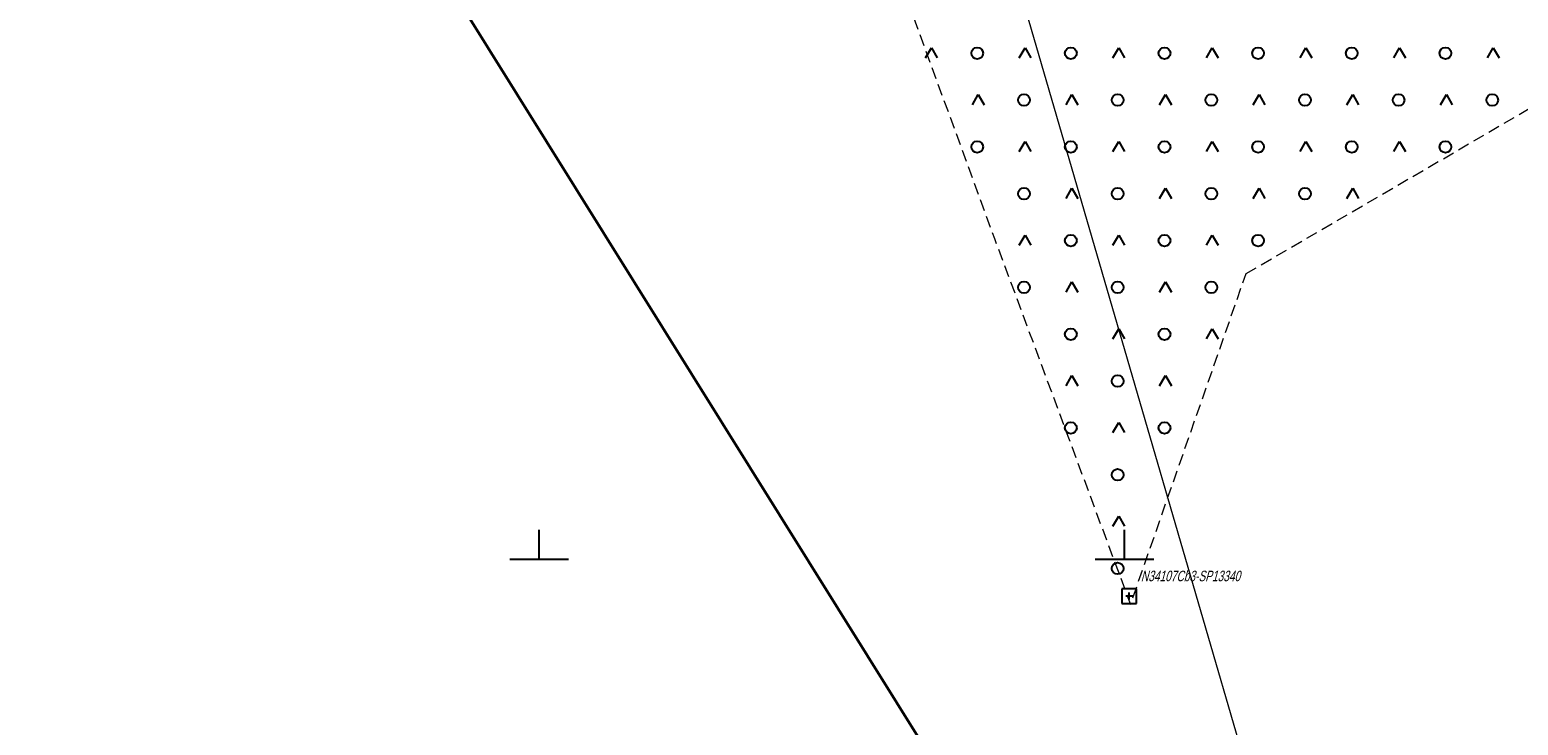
# Model space of a CAD drawing. Header units: metres. Extents: x 0 to 8443948, y 0 to 5887002.
# Tile 3 of 256: x 8442456 to 8442584, y 5885736 to 5885795. Entities that reach past the tile are written whole.
import ezdxf
from ezdxf.enums import TextEntityAlignment as Align

# ---------------------------------------------------------------- set-up
doc = ezdxf.new("R2010")
doc.units = ezdxf.units.M
doc.header["$MEASUREMENT"] = 0
doc.linetypes.add('1.0_0.5', pattern=[1.5, 1, -0.5])
doc.linetypes.add('219-500', pattern=[0])
doc.layers.get('0').update_dxf_attribs({"color": 250, "linetype": 'CONTINUOUS', "lineweight": 5})
doc.layers.add('- ABM', color=200, linetype='CONTINUOUS', lineweight=30)
for name, color, linetype in [('219-działka ewidencyjna', 253, 'CONTINUOUS'), ('Szczegółowa osnowa geodezyjna pozioma', 253, 'CONTINUOUS'), ('Szczegółowa osnowa geodezyjna pozioma-Atr103', 253, 'CONTINUOUS'), ('teren zalesiony', 253, 'CONTINUOUS'), ('Wstawianie ramki sekcyjnej z opisem', 253, 'CONTINUOUS')]:
    doc.layers.add(name, color=color, linetype=linetype)
doc.styles.get("Standard").update_dxf_attribs({"font": 'Working1250', "width": 0.75})

# ---------------------------------------------------------------- blocks, each defined once
blk = doc.blocks.new('OTZK3')
at = {"color": 0, "linetype": 'Continuous'}
for p, q in [((-0.5, -0.289), (0, 0.577)), ((0, 0.577), (0.5, -0.289))]:
    blk.add_line(p, q, dxfattribs=at)
blk = doc.blocks.new('OTZK1')
at = {"color": 0, "linetype": 'Continuous'}
blk.add_circle((0, 0), 0.5, dxfattribs=at)
blk = doc.blocks.new('OSSP')
at = {"color": 0}
for p, q in [((-0.626, 0.625), (-0.626, -0.625)), ((-0.626, 0.625), (-0.626, -0.625)), ((0.624, 0.625), (-0.626, 0.625)), ((0.624, 0.625), (-0.626, 0.625)), ((0.3, 0), (-0.3, 0)), ((0.3, 0), (-0.3, 0)), ((0, -0.3), (0, 0.3)), ((0, -0.3), (0, 0.3)), ((0.624, -0.625), (0.624, 0.625)), ((0.624, -0.625), (0.624, 0.625)), ((-0.626, -0.625), (0.624, -0.625)), ((-0.626, -0.625), (0.624, -0.625))]:
    blk.add_line(p, q, dxfattribs=at)
blk = doc.blocks.new('RAMKA500K')
at = {"color": 0}
for p, q in [((100, 0), (100, 2.5)), ((150, 0), (150, 2.5)), ((97.5, 0), (102.5, 0)), ((147.5, 0), (152.5, 0))]:
    blk.add_line(p, q, dxfattribs=at)

msp = doc.modelspace()

# ---------------------------------------------------------------- linework, layer by layer
at = {"layer": '- ABM', "color": 1, "linetype": 'Continuous', "lineweight": 35}
msp.add_lwpolyline([(8442698.173, 5885469.245), (8442242.899, 5886198.466), (8442590.461, 5886415.459), (8443045.735, 5885686.238)], close=True, dxfattribs=at)
at = {"layer": '219-działka ewidencyjna', "color": 253, "linetype": '219-500', "lineweight": 18, "flags": 128}
msp.add_lwpolyline([(8442583.515, 5885652.894), (8442533.2, 5885825.66)], dxfattribs=at)
at = {"layer": 'teren zalesiony', "color": 253, "linetype": '1.0_0.5', "lineweight": 18, "flags": 128}
msp.add_lwpolyline([(8442560.39, 5885774.39), (8442810.19, 5885919.94), (8442801.94, 5885946.86), (8442796.73, 5885961.53), (8442781.73, 5885952.49), (8442765.66, 5885944.46), (8442744.55, 5885932.95), (8442729.86, 5885924.53), (8442687.64, 5885901.06), (8442672.91, 5885894.35), (8442641.78, 5885876.13), (8442640.14, 5885875.21), (8442627.63, 5885868.15), (8442609.19, 5885857.6), (8442597.13, 5885850.52), (8442570, 5885836.02), (8442549.07, 5885824.44), (8442526.33, 5885811.55), (8442527.32, 5885808.99), (8442538.89, 5885777.39), (8442550.51, 5885746.13)], close=True, dxfattribs=at)

# ---------------------------------------------------------------- block references
at = {"layer": 'Szczegółowa osnowa geodezyjna pozioma', "color": 253, "linetype": 'Continuous', "lineweight": 18}
msp.add_blockref('OSSP', (8442550.4, 5885746.85), dxfattribs=at)
at = {"layer": 'teren zalesiony', "color": 253, "linetype": 'Continuous', "lineweight": 18}
for name, p in [('OTZK3', (8442533.503, 5885793.102)), ('OTZK1', (8442537.416, 5885793.216)), ('OTZK3', (8442541.503, 5885793.102)), ('OTZK1', (8442545.416, 5885793.216)), ('OTZK3', (8442549.503, 5885793.102)), ('OTZK1', (8442553.416, 5885793.216)), ('OTZK3', (8442557.503, 5885793.102)), ('OTZK1', (8442561.416, 5885793.216)), ('OTZK3', (8442565.503, 5885793.102)), ('OTZK1', (8442569.416, 5885793.216)), ('OTZK3', (8442573.503, 5885793.102)), ('OTZK1', (8442577.416, 5885793.216)), ('OTZK3', (8442581.503, 5885793.102)), ('OTZK1', (8442541.416, 5885789.216)), ('OTZK1', (8442549.416, 5885789.216)), ('OTZK1', (8442557.416, 5885789.216)), ('OTZK1', (8442565.416, 5885789.216)), ('OTZK1', (8442573.416, 5885789.216)), ('OTZK1', (8442581.416, 5885789.216)), ('OTZK3', (8442537.503, 5885789.102)), ('OTZK3', (8442545.503, 5885789.102)), ('OTZK3', (8442553.503, 5885789.102)), ('OTZK3', (8442561.503, 5885789.102)), ('OTZK3', (8442569.503, 5885789.102)), ('OTZK3', (8442577.503, 5885789.102)), ('OTZK1', (8442537.416, 5885785.216)), ('OTZK3', (8442541.503, 5885785.102)), ('OTZK1', (8442545.416, 5885785.216)), ('OTZK3', (8442549.503, 5885785.102)), ('OTZK1', (8442553.416, 5885785.216)), ('OTZK3', (8442557.503, 5885785.102)), ('OTZK1', (8442561.416, 5885785.216)), ('OTZK3', (8442565.503, 5885785.102)), ('OTZK1', (8442569.416, 5885785.216)), ('OTZK3', (8442573.503, 5885785.102)), ('OTZK1', (8442577.416, 5885785.216)), ('OTZK1', (8442541.416, 5885781.216)), ('OTZK3', (8442545.503, 5885781.102)), ('OTZK1', (8442549.416, 5885781.216)), ('OTZK3', (8442553.503, 5885781.102)), ('OTZK1', (8442557.416, 5885781.216)), ('OTZK3', (8442561.503, 5885781.102)), ('OTZK1', (8442565.416, 5885781.216)), ('OTZK3', (8442569.503, 5885781.102)), ('OTZK3', (8442541.503, 5885777.102)), ('OTZK1', (8442545.416, 5885777.216)), ('OTZK3', (8442549.503, 5885777.102)), ('OTZK1', (8442553.416, 5885777.216)), ('OTZK3', (8442557.503, 5885777.102)), ('OTZK1', (8442561.416, 5885777.216)), ('OTZK1', (8442541.416, 5885773.216)), ('OTZK3', (8442545.503, 5885773.102)), ('OTZK1', (8442549.416, 5885773.216)), ('OTZK3', (8442553.503, 5885773.102)), ('OTZK1', (8442557.416, 5885773.216)), ('OTZK1', (8442545.416, 5885769.216)), ('OTZK3', (8442549.503, 5885769.102)), ('OTZK1', (8442553.416, 5885769.216)), ('OTZK3', (8442557.503, 5885769.102)), ('OTZK3', (8442545.503, 5885765.102)), ('OTZK1', (8442549.416, 5885765.216)), ('OTZK3', (8442553.503, 5885765.102)), ('OTZK1', (8442545.416, 5885761.216)), ('OTZK3', (8442549.503, 5885761.102)), ('OTZK1', (8442553.416, 5885761.216)), ('OTZK1', (8442549.416, 5885757.216)), ('OTZK3', (8442549.503, 5885753.102)), ('OTZK1', (8442549.416, 5885749.216))]:
    msp.add_blockref(name, p, dxfattribs=at)
at = {"layer": 'Wstawianie ramki sekcyjnej z opisem', "color": 253, "linetype": 'Continuous', "lineweight": 13}
msp.add_blockref('RAMKA500K', (8442400, 5885750), dxfattribs=at)

# ---------------------------------------------------------------- texts
at = {"layer": 'Szczegółowa osnowa geodezyjna pozioma-Atr103', "color": 253, "oblique": 15, "width": 0.72}
msp.add_text('N34107Cb3-SP13340', height=0.9, dxfattribs=at).set_placement((8442551.4, 5885747.85), align=Align.BOTTOM_LEFT)

doc.saveas('drawing.dxf')
